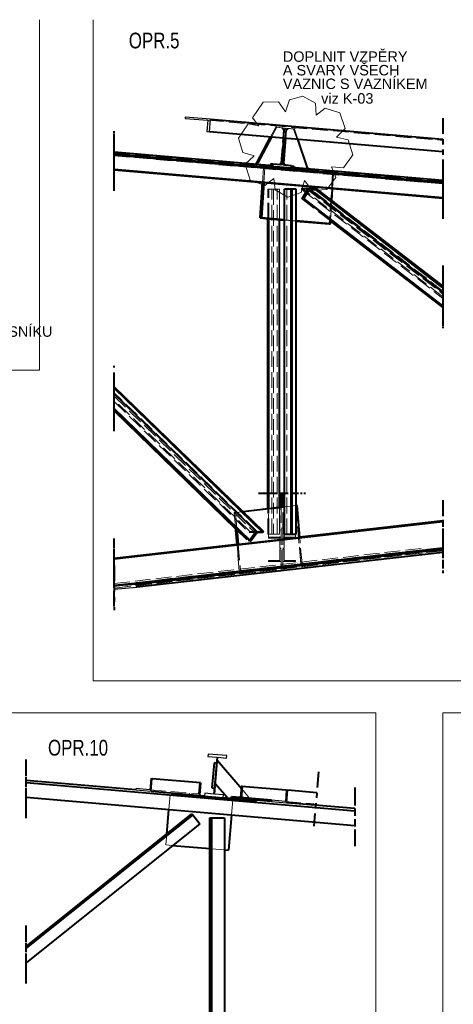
# Model space of a CAD drawing. Header units: metres. Extents: x 235 to 340, y 94 to 153.
# Tile 28 of 48: x 303.45 to 311.73, y 104.7 to 123.53. Entities that reach past the tile are written whole.
import ezdxf

# ---------------------------------------------------------------- set-up
doc = ezdxf.new("R2010")
doc.units = ezdxf.units.M
doc.linetypes.add('__RA_2', pattern=[0.4, 0.3, -0.1])
doc.linetypes.add('__RA_4', pattern=[0.6, 0.3, -0.1, 0, -0.1, 0, -0.1])
doc.layers.add('POPIS', color=7, linetype='Continuous', lineweight=13)
doc.layers.add('Standard', color=7, linetype='Continuous', lineweight=40)
doc.styles.add('ARIAL', font='ARIAL.TTF')

msp = doc.modelspace()

# ---------------------------------------------------------------- linework, layer by layer
at = {"layer": 'Standard', "color": 7, "linetype": 'Continuous', "lineweight": 18}
msp.add_line((304.854, 123.529), (304.854, 110.885), dxfattribs=at)
at = {"layer": 'Standard', "color": 2, "linetype": 'Continuous', "lineweight": 25}
for p, q in [((306.61, 121.667), (306.608, 121.643)), ((306.608, 121.643), (307.043, 121.606)), ((307.093, 121.626), (306.61, 121.667)), ((307.043, 121.606), (307.025, 121.391)), ((307.073, 121.387), (307.093, 121.626)), ((307.025, 121.391), (307.073, 121.387)), ((307.048, 109.486), (307.044, 109.44)), ((307.044, 109.44), (307.212, 109.426)), ((307.406, 109.455), (307.048, 109.486)), ((307.212, 109.426), (307.151, 108.72)), ((307.174, 108.718), (307.234, 109.424)), ((307.234, 109.424), (307.402, 109.409)), ((307.402, 109.409), (307.406, 109.455)), ((305.953, 109.018), (305.934, 108.802)), ((305.982, 109.015), (305.953, 109.018)), ((305.962, 108.776), (305.982, 109.015)), ((305.671, 108.825), (305.669, 108.801)), ((305.669, 108.801), (305.962, 108.776)), ((305.934, 108.802), (305.671, 108.825)), ((306.983, 108.735), (306.979, 108.689)), ((306.979, 108.689), (307.338, 108.658)), ((307.151, 108.72), (306.983, 108.735)), ((307.342, 108.704), (307.174, 108.718)), ((307.338, 108.658), (307.342, 108.704)), ((308.542, 108.796), (308.523, 108.581)), ((308.571, 108.793), (308.542, 108.796)), ((308.551, 108.554), (308.571, 108.793)), ((308.26, 108.603), (308.258, 108.579)), ((308.258, 108.579), (308.551, 108.554)), ((308.523, 108.581), (308.26, 108.603))]:
    msp.add_line(p, q, dxfattribs=at)
at = {"layer": 'Standard', "color": 1, "linetype": '__RA_4', "lineweight": 40}
for p, q in [((311.534, 121.645), (311.534, 120.605)), ((305.254, 120.555), (305.254, 121.395)), ((305.254, 120.262), (305.254, 121.343)), ((305.254, 120.259), (305.254, 121.061)), ((305.254, 120.928), (305.254, 120.97)), ((311.534, 120.857), (311.534, 120.017)), ((311.534, 120.805), (311.534, 119.724)), ((305.254, 120.646), (305.254, 120.677)), ((305.254, 120.642), (305.254, 120.673)), ((311.534, 120.522), (311.534, 119.72)), ((311.534, 120.432), (311.534, 120.39)), ((311.534, 120.139), (311.534, 120.108)), ((311.534, 120.135), (311.534, 120.104)), ((311.534, 118.831), (311.534, 118.003)), ((311.534, 118.72), (311.534, 117.66)), ((311.534, 118.529), (311.534, 118.194)), ((311.534, 118.451), (311.534, 117.632)), ((311.534, 118.186), (311.534, 117.925)), ((311.534, 118.158), (311.534, 117.897)), ((305.254, 116.08), (305.254, 116.911)), ((305.254, 115.693), (305.254, 116.776)), ((305.254, 116.221), (305.254, 116.634)), ((305.254, 115.659), (305.254, 116.482)), ((305.254, 115.927), (305.254, 116.248)), ((305.254, 115.893), (305.254, 116.213)), ((308.013, 114.476), (308.844, 114.476)), ((308.076, 114.476), (308.906, 114.476)), ((311.534, 114.34), (311.534, 113.538)), ((311.534, 114.334), (311.534, 113.028)), ((311.534, 113.963), (311.534, 113.921)), ((311.534, 113.957), (311.534, 113.915)), ((311.534, 113.799), (311.534, 112.943)), ((305.254, 112.82), (305.254, 113.623)), ((305.254, 112.31), (305.254, 113.617)), ((311.534, 113.448), (311.534, 113.38)), ((305.254, 113.203), (305.254, 113.245)), ((305.254, 113.197), (305.254, 113.24)), ((305.254, 113.094), (305.254, 112.238)), ((305.254, 112.674), (305.254, 112.73)), ((303.569, 108.541), (303.569, 109.381)), ((303.569, 108.26), (303.569, 109.341)), ((309.158, 109.144), (309.069, 108.108)), ((309.849, 108.843), (309.849, 108.003)), ((309.849, 108.803), (309.849, 107.722)), ((303.569, 105.373), (303.569, 106.204)), ((303.569, 105.096), (303.569, 106.173))]:
    msp.add_line(p, q, dxfattribs=at)
at = {"layer": 'Standard', "color": 136, "linetype": '__RA_2', "lineweight": 18}
for p, q in [((307.043, 121.606), (311.534, 121.221)), ((308.242, 121.287), (308.342, 121.472)), ((308.358, 121.472), (308.258, 121.285)), ((308.342, 121.472), (308.358, 121.472)), ((308.455, 121.461), (308.342, 121.472)), ((308.349, 121.518), (308.345, 121.472)), ((308.345, 121.472), (308.513, 121.458)), ((308.358, 121.472), (308.471, 121.461)), ((308.471, 121.461), (308.455, 121.461)), ((308.455, 121.461), (308.486, 121.418)), ((308.502, 121.418), (308.471, 121.461)), ((308.513, 121.458), (308.496, 121.265)), ((308.519, 121.263), (308.535, 121.456)), ((308.535, 121.456), (308.703, 121.442)), ((308.703, 121.442), (308.707, 121.488)), ((308.44, 120.789), (308.486, 121.418)), ((308.486, 121.418), (308.502, 121.418)), ((308.502, 121.418), (308.491, 121.265)), ((308.532, 121.413), (308.519, 121.263)), ((308.532, 121.413), (308.569, 121.449)), ((308.547, 121.413), (308.532, 121.413)), ((308.534, 121.262), (308.547, 121.413)), ((308.585, 121.449), (308.547, 121.413)), ((308.682, 121.438), (308.569, 121.449)), ((308.569, 121.449), (308.585, 121.449)), ((308.585, 121.449), (308.698, 121.438)), ((308.682, 121.438), (308.932, 120.699)), ((308.698, 121.438), (308.682, 121.438)), ((308.764, 121.242), (308.698, 121.438)), ((311.534, 120.443), (305.254, 120.982)), ((305.254, 120.98), (311.534, 120.441)), ((305.254, 120.966), (311.534, 120.428)), ((311.534, 120.399), (305.254, 120.938)), ((305.254, 120.926), (311.534, 120.388)), ((307.957, 120.757), (307.96, 120.763)), ((307.973, 120.757), (307.957, 120.757)), ((308.231, 120.728), (307.957, 120.757)), ((307.975, 120.762), (307.973, 120.757)), ((307.973, 120.757), (308.247, 120.728)), ((308.231, 120.731), (308.095, 120.742)), ((308.095, 120.742), (308.11, 120.742)), ((308.11, 120.742), (308.247, 120.731)), ((308.234, 120.77), (308.231, 120.728)), ((308.247, 120.731), (308.231, 120.731)), ((308.231, 120.728), (308.247, 120.728)), ((308.25, 120.77), (308.234, 120.77)), ((308.234, 120.77), (308.25, 120.768)), ((308.247, 120.728), (308.247, 120.739)), ((308.64, 120.705), (308.282, 120.736)), ((308.418, 120.752), (308.284, 120.766)), ((308.284, 120.765), (308.402, 120.752)), ((308.44, 120.789), (308.402, 120.752)), ((308.402, 120.752), (308.418, 120.752)), ((308.418, 120.752), (308.421, 120.755)), ((308.456, 120.789), (308.44, 120.789)), ((308.509, 120.741), (308.504, 120.748)), ((308.525, 120.741), (308.509, 120.741)), ((308.509, 120.741), (308.642, 120.727)), ((308.521, 120.747), (308.525, 120.741)), ((308.642, 120.729), (308.525, 120.741)), ((308.674, 120.682), (308.675, 120.702)), ((308.691, 120.701), (308.69, 120.682)), ((308.932, 120.699), (308.948, 120.657)), ((308.948, 120.699), (308.932, 120.699)), ((308.087, 120.418), (308.105, 120.695)), ((308.105, 120.695), (308.129, 120.695)), ((308.105, 120.695), (309.421, 120.582)), ((308.129, 120.695), (308.111, 120.416)), ((309.445, 120.582), (308.129, 120.695)), ((308.69, 120.682), (308.674, 120.682)), ((308.948, 120.657), (308.674, 120.682)), ((308.69, 120.682), (308.964, 120.657)), ((308.948, 120.657), (308.964, 120.657)), ((308.964, 120.657), (308.956, 120.678)), ((309.421, 120.582), (309.36, 119.625)), ((309.421, 120.582), (309.445, 120.582)), ((309.427, 120.303), (309.445, 120.582)), ((309.427, 120.301), (308.087, 120.416)), ((308.087, 120.414), (309.427, 120.299)), ((308.205, 120.289), (308.189, 120.289)), ((308.189, 119.725), (308.189, 120.289)), ((308.205, 119.724), (308.205, 120.289)), ((308.413, 120.289), (308.205, 120.289)), ((308.205, 119.726), (308.205, 120.289)), ((308.266, 113.689), (308.266, 120.289)), ((308.294, 120.289), (308.294, 113.689)), ((308.369, 113.689), (308.369, 120.289)), ((308.413, 119.706), (308.413, 120.289)), ((308.413, 120.289), (308.413, 119.706)), ((308.55, 113.689), (308.55, 120.289)), ((308.715, 113.689), (308.715, 120.289)), ((308.84, 120.307), (308.828, 120.288)), ((308.828, 120.288), (308.935, 120.288)), ((308.828, 120.288), (311.534, 118.2)), ((308.935, 120.288), (308.831, 120.108)), ((308.959, 120.307), (308.84, 120.307)), ((311.534, 118.229), (308.84, 120.307)), ((308.843, 120.108), (308.959, 120.307)), ((308.935, 120.288), (311.534, 118.283)), ((308.959, 120.307), (311.534, 118.321)), ((311.534, 118.34), (308.983, 120.307)), ((308.831, 120.108), (309.387, 119.679)), ((308.831, 120.108), (308.843, 120.108)), ((308.843, 120.108), (309.387, 119.688)), ((309.389, 119.714), (309.405, 119.962)), ((309.405, 119.962), (309.412, 120.068)), ((308.205, 119.724), (308.205, 119.726)), ((308.731, 119.681), (308.506, 119.7)), ((308.506, 119.698), (308.731, 119.679)), ((309.389, 119.706), (309.389, 119.714)), ((307.987, 113.741), (305.254, 116.396)), ((305.254, 116.372), (307.963, 113.741)), ((305.254, 116.33), (307.938, 113.722)), ((307.844, 113.741), (305.254, 116.257)), ((305.254, 116.225), (307.831, 113.722)), ((308.204, 114.476), (308.204, 113.636)), ((308.42, 114.449), (308.42, 113.615)), ((308.5, 113.615), (308.5, 114.449)), ((308.716, 113.636), (308.716, 114.476)), ((307.547, 114.104), (307.588, 114.108)), ((307.716, 114.12), (307.571, 114.104)), ((307.588, 114.108), (307.684, 114.119)), ((307.684, 114.119), (307.713, 114.123)), ((308.189, 113.689), (308.189, 114.177)), ((308.205, 113.689), (308.205, 114.179)), ((308.205, 113.689), (308.205, 114.179)), ((308.413, 113.689), (308.413, 114.203)), ((308.413, 114.203), (308.413, 114.2)), ((308.413, 114.2), (308.413, 113.689)), ((308.444, 114.206), (308.444, 113.805)), ((308.476, 113.805), (308.476, 114.21)), ((308.506, 114.213), (308.722, 114.238)), ((308.731, 114.236), (308.506, 114.211)), ((308.722, 114.238), (308.818, 113.123)), ((308.722, 114.238), (308.731, 114.238)), ((307.57, 113.832), (307.547, 114.104)), ((307.547, 114.104), (307.571, 114.104)), ((307.571, 114.104), (307.596, 113.807)), ((307.572, 113.807), (307.829, 113.557)), ((307.573, 113.794), (307.817, 113.557)), ((307.963, 113.741), (307.829, 113.557)), ((307.831, 113.722), (307.844, 113.741)), ((307.844, 113.741), (307.963, 113.741)), ((307.853, 113.557), (307.987, 113.741)), ((307.987, 113.741), (308.106, 113.741)), ((308.444, 113.085), (308.444, 113.805)), ((308.476, 113.805), (308.444, 113.805)), ((308.476, 113.805), (308.476, 113.085)), ((308.798, 113.631), (307.599, 113.494)), ((307.6, 113.491), (308.798, 113.628)), ((307.817, 113.557), (307.938, 113.722)), ((307.829, 113.557), (307.817, 113.557)), ((307.938, 113.722), (307.831, 113.722)), ((308.189, 113.689), (308.205, 113.689)), ((308.444, 113.636), (308.204, 113.636)), ((308.204, 113.636), (308.204, 113.615)), ((308.204, 113.615), (308.42, 113.615)), ((308.205, 113.689), (308.413, 113.689)), ((308.42, 113.615), (308.42, 113.422)), ((308.716, 113.636), (308.476, 113.636)), ((308.476, 113.087), (308.476, 113.594)), ((308.5, 113.615), (308.716, 113.615)), ((308.5, 113.422), (308.5, 113.615)), ((308.716, 113.615), (308.716, 113.636)), ((308.818, 113.123), (308.775, 113.625)), ((308.842, 113.123), (308.798, 113.625)), ((311.534, 113.437), (305.254, 112.719)), ((305.254, 112.748), (311.188, 113.426)), ((305.254, 112.66), (311.534, 113.378)), ((311.534, 113.375), (305.254, 112.657)), ((305.254, 112.692), (311.188, 113.37)), ((307.643, 112.989), (307.6, 113.491)), ((307.6, 113.488), (307.6, 113.485)), ((307.6, 113.485), (307.643, 112.989)), ((307.623, 113.491), (307.667, 112.989)), ((308.42, 113.422), (308.444, 113.422)), ((308.444, 113.406), (308.42, 113.406)), ((308.42, 113.406), (308.42, 113.19)), ((308.476, 113.422), (308.5, 113.422)), ((308.5, 113.406), (308.476, 113.406)), ((308.5, 113.19), (308.5, 113.406)), ((308.42, 113.19), (308.204, 113.19)), ((308.204, 113.19), (308.204, 113.166)), ((308.716, 113.19), (308.5, 113.19)), ((308.716, 113.166), (308.716, 113.19)), ((307.643, 112.989), (308.818, 113.123)), ((307.667, 112.989), (307.643, 112.989)), ((307.643, 112.989), (307.643, 112.989)), ((308.842, 113.123), (307.667, 112.989)), ((308.204, 113.166), (308.444, 113.166)), ((308.476, 113.085), (308.444, 113.085)), ((308.447, 113.085), (308.476, 113.087)), ((308.476, 113.166), (308.716, 113.166)), ((308.818, 113.123), (308.842, 113.123)), ((306.867, 108.723), (306.885, 108.938)), ((307.679, 108.629), (307.699, 108.868)), ((307.713, 108.867), (307.693, 108.628)), ((305.934, 108.802), (306.867, 108.723)), ((306.298, 108.426), (306.322, 108.705)), ((306.689, 108.714), (306.691, 108.738)), ((307.15, 108.642), (307.153, 108.674)), ((307.485, 108.67), (307.483, 108.646)), ((307.499, 108.668), (307.485, 108.67)), ((307.677, 108.833), (307.661, 108.654)), ((307.689, 108.818), (307.861, 108.613)), ((307.15, 108.642), (307.953, 108.573)), ((307.517, 108.603), (307.493, 108.324)), ((308.523, 108.581), (309.076, 108.533)), ((306.24, 107.749), (306.257, 107.955)), ((306.24, 107.749), (306.37, 107.737)), ((307.079, 107.677), (307.111, 107.674)), ((307.111, 107.674), (307.359, 107.653))]:
    msp.add_line(p, q, dxfattribs=at)
at = {"layer": 'Standard', "color": 1, "linetype": 'Continuous', "lineweight": 40}
for p, q in [((307.093, 121.626), (311.534, 121.245)), ((311.534, 121.004), (307.073, 121.387)), ((307.979, 120.795), (308.242, 121.287)), ((308.258, 121.285), (307.995, 120.795)), ((308.496, 121.265), (308.452, 120.753)), ((308.491, 121.265), (308.456, 120.789)), ((308.475, 120.751), (308.519, 121.263)), ((308.519, 121.263), (308.478, 120.784)), ((308.494, 120.784), (308.534, 121.262)), ((308.948, 120.699), (308.764, 121.242)), ((308.282, 120.736), (305.254, 120.995)), ((311.534, 120.417), (305.254, 120.955)), ((305.254, 120.943), (311.534, 120.405)), ((307.96, 120.763), (307.979, 120.795)), ((307.995, 120.795), (307.975, 120.762)), ((307.979, 120.795), (307.995, 120.795)), ((308.247, 120.739), (308.25, 120.77)), ((308.284, 120.766), (308.25, 120.77)), ((308.25, 120.768), (308.284, 120.765)), ((308.284, 120.767), (308.28, 120.721)), ((308.28, 120.721), (308.639, 120.691)), ((308.452, 120.753), (308.284, 120.767)), ((308.421, 120.755), (308.456, 120.789)), ((308.643, 120.736), (308.475, 120.751)), ((308.478, 120.784), (308.494, 120.784)), ((308.504, 120.748), (308.478, 120.784)), ((308.494, 120.784), (308.521, 120.747)), ((308.639, 120.691), (308.643, 120.736)), ((311.534, 120.457), (308.64, 120.705)), ((308.693, 120.724), (308.642, 120.729)), ((308.642, 120.727), (308.677, 120.724)), ((308.675, 120.702), (308.677, 120.724)), ((308.677, 120.724), (308.693, 120.724)), ((308.693, 120.724), (308.691, 120.701)), ((308.956, 120.678), (308.948, 120.699)), ((311.534, 120.124), (305.254, 120.662)), ((305.254, 120.661), (311.534, 120.122)), ((308.087, 120.416), (305.254, 120.659)), ((305.254, 120.657), (308.087, 120.414)), ((308.043, 119.738), (308.087, 120.418)), ((308.111, 120.416), (308.067, 119.738)), ((308.506, 113.689), (308.506, 120.289)), ((308.625, 120.289), (308.506, 120.289)), ((308.625, 120.289), (308.625, 113.689)), ((308.653, 120.289), (308.625, 120.289)), ((308.653, 113.689), (308.653, 120.289)), ((308.731, 120.289), (308.653, 120.289)), ((308.731, 113.689), (308.731, 120.289)), ((308.983, 120.307), (308.867, 120.108)), ((308.879, 120.108), (308.983, 120.288)), ((309.102, 120.307), (308.983, 120.307)), ((311.534, 118.32), (308.983, 120.288)), ((308.983, 120.288), (309.09, 120.288)), ((309.09, 120.288), (309.102, 120.307)), ((311.534, 118.403), (309.09, 120.288)), ((309.102, 120.307), (311.534, 118.431)), ((309.412, 120.068), (309.427, 120.303)), ((311.534, 120.12), (309.427, 120.301)), ((309.427, 120.299), (311.534, 120.119)), ((311.534, 118.051), (308.867, 120.108)), ((308.867, 120.108), (308.879, 120.108)), ((311.534, 118.06), (308.879, 120.108)), ((308.043, 119.738), (308.205, 119.724)), ((308.067, 119.738), (308.043, 119.738)), ((308.506, 119.7), (308.067, 119.738)), ((308.189, 114.177), (308.189, 119.725)), ((308.205, 114.179), (308.205, 119.724)), ((308.413, 119.706), (308.205, 119.724)), ((308.205, 119.724), (308.205, 119.724)), ((308.205, 119.724), (308.506, 119.698)), ((308.413, 114.203), (308.413, 119.706)), ((308.413, 119.706), (308.413, 119.706)), ((309.383, 119.625), (308.731, 119.681)), ((308.731, 119.679), (309.36, 119.625)), ((309.36, 119.625), (309.383, 119.625)), ((309.383, 119.625), (309.389, 119.706)), ((309.387, 119.688), (311.534, 118.032)), ((309.387, 119.679), (311.534, 118.023)), ((305.254, 116.511), (308.106, 113.741)), ((308.093, 113.722), (305.254, 116.48)), ((307.986, 113.722), (305.254, 116.376)), ((307.865, 113.557), (305.254, 116.093)), ((307.853, 113.557), (305.254, 116.082)), ((305.254, 116.059), (307.572, 113.807)), ((305.254, 116.047), (307.573, 113.794)), ((308.444, 114.476), (308.444, 114.206)), ((308.476, 114.21), (308.476, 114.476)), ((307.713, 114.123), (308.205, 114.179)), ((308.506, 114.211), (307.716, 114.12)), ((308.205, 114.179), (308.506, 114.213)), ((308.205, 114.179), (308.413, 114.203)), ((308.205, 114.179), (308.205, 114.179)), ((308.413, 114.203), (308.413, 114.203)), ((308.731, 114.238), (308.746, 114.238)), ((308.746, 114.238), (308.731, 114.236)), ((308.798, 113.625), (308.746, 114.238)), ((311.534, 113.938), (305.254, 113.22)), ((305.254, 113.217), (311.534, 113.934)), ((311.534, 113.943), (308.798, 113.631)), ((308.798, 113.628), (311.534, 113.94)), ((307.6, 113.491), (307.57, 113.832)), ((307.596, 113.807), (307.623, 113.491)), ((308.106, 113.741), (308.093, 113.722)), ((307.865, 113.557), (307.853, 113.557)), ((307.986, 113.722), (307.865, 113.557)), ((308.093, 113.722), (307.986, 113.722)), ((308.506, 113.689), (308.625, 113.689)), ((308.625, 113.689), (308.653, 113.689)), ((308.653, 113.689), (308.731, 113.689)), ((307.599, 113.494), (305.254, 113.226)), ((305.254, 113.223), (307.6, 113.491)), ((305.254, 112.71), (311.534, 113.428)), ((311.534, 113.399), (305.688, 112.731)), ((307.6, 113.491), (307.6, 113.488)), ((311.534, 113.343), (305.688, 112.675)), ((307.162, 109.316), (307.121, 108.837)), ((307.202, 109.312), (307.162, 109.316)), ((307.229, 109.364), (307.689, 108.818)), ((305.669, 108.801), (303.569, 108.981)), ((303.569, 108.941), (309.849, 108.403)), ((306.905, 108.936), (305.982, 109.015)), ((306.905, 108.936), (306.884, 108.697)), ((307.121, 108.837), (307.161, 108.834)), ((307.41, 108.652), (307.19, 108.913)), ((307.675, 108.653), (307.694, 108.868)), ((307.68, 108.87), (307.677, 108.833)), ((307.694, 108.868), (307.68, 108.87)), ((308.542, 108.796), (307.694, 108.868)), ((303.569, 108.66), (309.849, 108.122)), ((305.962, 108.776), (306.483, 108.731)), ((306.359, 108.71), (306.362, 108.742)), ((307.953, 108.573), (306.359, 108.71)), ((306.483, 108.731), (306.979, 108.689)), ((307.338, 108.658), (307.737, 108.624)), ((307.497, 108.644), (307.499, 108.668)), ((308.26, 108.603), (307.499, 108.668)), ((309.124, 108.746), (308.571, 108.793)), ((308.258, 108.579), (307.737, 108.624)), ((307.956, 108.605), (307.953, 108.573)), ((309.849, 108.443), (308.551, 108.554)), ((303.569, 105.804), (306.74, 108.341)), ((306.755, 108.322), (303.569, 105.773)), ((306.257, 107.955), (306.298, 108.426)), ((306.74, 108.341), (306.755, 108.322)), ((306.755, 108.322), (306.89, 108.153)), ((307.493, 108.324), (307.435, 107.646)), ((306.89, 108.153), (303.569, 105.496)), ((307.079, 99.904), (307.079, 108.264)), ((307.079, 108.264), (307.111, 108.264)), ((307.111, 108.264), (307.111, 99.904)), ((307.111, 108.264), (307.359, 108.264)), ((307.359, 108.264), (307.359, 99.904)), ((306.37, 107.737), (307.079, 107.677)), ((307.359, 107.653), (307.435, 107.646))]:
    msp.add_line(p, q, dxfattribs=at)
at = {"layer": 'Standard', "color": 4, "linetype": 'Continuous', "lineweight": 25}
for p, q in [((305.688, 112.731), (305.254, 112.694)), ((305.254, 112.638), (305.688, 112.675)), ((305.688, 112.675), (305.688, 112.731))]:
    msp.add_line(p, q, dxfattribs=at)
at = {"layer": 'Standard', "color": 7, "linetype": 'Continuous', "lineweight": 13}
for points in [[(287.507, 116.83), (303.83, 116.83), (303.83, 123.529)], [(308.858, 122.067), (308.6, 121.995), (308.528, 121.767)], [(309.109, 121.705), (309.097, 121.932), (308.858, 122.067)], [(308.099, 121.95), (307.896, 121.651), (308.018, 121.499)], [(308.528, 121.767), (308.393, 121.958), (308.099, 121.95)], [(309.562, 121.748), (309.286, 121.839), (309.109, 121.705)], [(309.503, 121.286), (309.665, 121.451), (309.562, 121.748)], [(308.018, 121.499), (307.812, 121.541), (307.631, 121.265)], [(307.631, 121.265), (307.709, 120.989), (307.93, 120.923)], [(309.81, 120.944), (309.726, 121.23), (309.503, 121.286)], [(307.93, 120.923), (307.758, 120.767), (307.852, 120.461)], [(309.407, 120.718), (309.634, 120.696), (309.81, 120.944)], [(309.314, 120.279), (309.486, 120.51), (309.407, 120.718)], [(307.852, 120.461), (308.13, 120.359), (308.306, 120.491)], [(308.306, 120.491), (308.327, 120.273), (308.571, 120.138)], [(308.571, 120.138), (308.826, 120.227), (308.891, 120.453)], [(308.891, 120.453), (309.033, 120.264), (309.314, 120.279)]]:
    msp.add_lwpolyline(points, dxfattribs=at)
at = {"layer": 'Standard', "color": 7, "linetype": 'Continuous', "lineweight": 18}
for points in [[(304.854, 110.885), (311.934, 110.885), (311.934, 123.529)], [(303.169, 97.933), (310.249, 97.933), (310.249, 110.271), (303.169, 110.271), (303.169, 97.933)], [(311.529, 97.933), (318.609, 97.933), (318.609, 110.271), (311.529, 110.271), (311.529, 97.933)]]:
    msp.add_lwpolyline(points, dxfattribs=at)

# ---------------------------------------------------------------- texts
at = {"layer": 'POPIS', "color": 204, "linetype": 'Continuous', "lineweight": 13, "attachment_point": 7, "style": 'ARIAL'}
for s, insert, char_height, width in [('\\W0.77;OPR.5', (305.533, 122.977), 0.3, 0.11538), ('\\W0.99;DOPLNIT\\~VZPĚRY', (308.475, 122.721), 0.2, 0.09912), ('\\W0.99;A\\~SVARY\\~VŠECH\\~', (308.475, 122.461), 0.2, 0.09912), ('\\W0.99;VAZNIC\\~S\\~VAZNÍKEM', (308.475, 122.201), 0.2, 0.09912), ('\\W0.99;viz\\~K-03', (309.207, 121.921), 0.2, 0.09912), ('\\W0.99;PŘÍHRADOVÉHO\\~NOSNÍKU', (300.494, 117.463), 0.2, 0.09912), ('\\W0.77;OPR.10', (303.989, 109.453), 0.3, 0.11538)]:
    msp.add_mtext(s, dxfattribs=dict(at, insert=insert, char_height=char_height, width=width))

doc.saveas('drawing.dxf')
